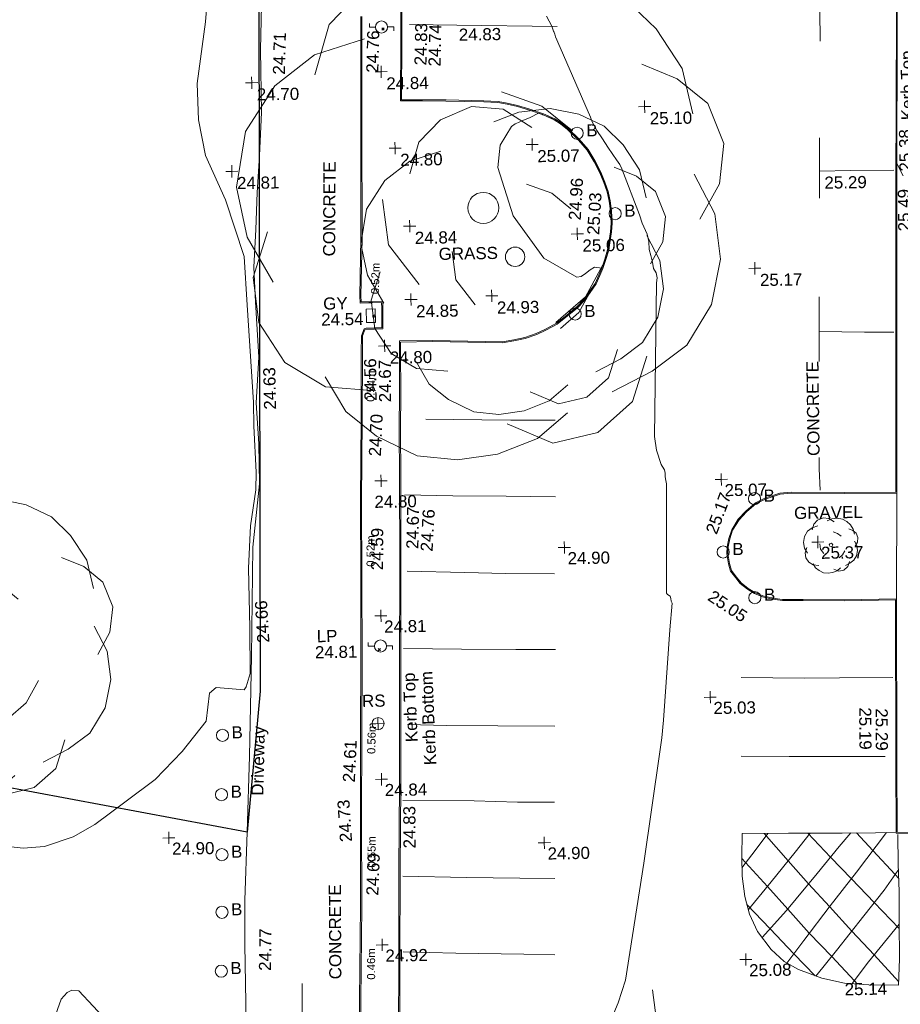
# Model space of a CAD drawing. Header units: millimetres. Extents: x -287732 to 520720, y -88450 to 287754.
# Tile 170 of 256: x -220841 to -193603, y 191141 to 221593. Entities that reach past the tile are written whole.
import ezdxf

# ---------------------------------------------------------------- set-up
doc = ezdxf.new("R2010")
doc.units = ezdxf.units.MM
doc.linetypes.add('IMPORT-UG_ELEC_QLB2 _2_', pattern=[2500, 1500, -300, 0, -50, 150, -300, 0, -200])
doc.linetypes.add('IMPORT-UG_ELEC_STREET LIGHTING_QLB2 _2_', pattern=[2700, 1500, -300, 0, -250, 150, -300, 0, -200])
for name, color, linetype, lineweight in [('00_TOPO_DRIVE_WAY', 7, 'Continuous', 9), ('00_TOPO_ROAD_EDGE', 7, 'Continuous', 9), ('00_TOPO_SURVEY_TEXT', 7, 'Continuous', 9), ('GEN-TEXT', 7, 'Continuous', 9)]:
    doc.layers.add(name, color=color, linetype=linetype, lineweight=lineweight)
for name, color, linetype, lineweight, true_color in [('00_TOPO_FOOTPATH', 7, 'Continuous', 9, 0xa50000), ('00_TOPO_FURN_BOLLARD', 7, 'Continuous', 9, 0x666666), ('00_TOPO_FURN_LAMP_POST', 7, 'Continuous', 9, 0x666666), ('00_TOPO_FURN_SIGN', 7, 'Continuous', 9, 0x666666), ('00_TOPO_KERB_BOTTOM', 1, 'Continuous', 9, 0xff0000), ('00_TOPO_KERB_TOP', 7, 'Continuous', 9, 0xa500a5), ('00_TOPO_LEVEL_SPOT', 7, 'Continuous', 9, 0x666666), ('00_TOPO_ROAD_MARKING_WHITE_CONTINUOUS', 7, 'Continuous', 9, 0x999999), ('00_TOPO_ROAD_MARKING_WHITE_DASH', 7, 'Continuous', 9, 0x999999), ('00_TOPO_ROAD_MARKING_YELLOW_CONTINUOUS', 40, 'Continuous', 9, 0xffbf00), ('00_TOPO_SERV_GULLY', 7, 'Continuous', 9, 0x5252a5), ('00_TOPO_TREE', 7, 'Continuous', 9, 0x666666), ('00_TOPO_VEGETATION', 7, 'Continuous', 9, 0x52a552), ('01_DTM_CONTOUR_MJR', 7, 'Continuous', 9, 0x7f3f00), ('01_DTM_CONTOUR_MNR', 7, 'Continuous', 9, 0xa5a552), ('12333-PUM-2D-U-0001-C01 - Rev2_REVIT IMPORT_dwg', 7, 'Continuous', 9, 0x767676), ('PUM-ELECTRIC-QLB2', 1, 'IMPORT-UG_ELEC_QLB2 _2_', 9, 0xff0000), ('PUM-SURVEY BOUNDARY_EXTENT', 190, 'Continuous', 25, 0x7f00ff)]:
    doc.layers.add(name, color=color, linetype=linetype, lineweight=lineweight, true_color=true_color)
doc.styles.add('Arial_1', font='arial.ttf', dxfattribs={"height": 250})
doc.styles.add('Swis721 Lt BT_2', font='swissl.ttf', dxfattribs={"height": 375})

# ---------------------------------------------------------------- blocks, each defined once
blk = doc.blocks.new('12333-PUM-2D-U-0001-C01 - Rev2_REVIT IMPORT_dwg_CONIFEROUS_TREE-2077068-Site Location Plan Proposed')
at = {"layer": '00_TOPO_TREE', "color": 254, "true_color": 0xcccccc, "flags": 128}
for points in [[(-1889, 1546), (-1718, 2118), (-1317, 2519), (-744, 2748), (-172, 2691), (344, 2347)], [(-344, 2462), (115, 2634), (687, 2691), (1202, 2576), (1660, 2347), (2004, 2004), (2290, 1546), (2405, 1031)], [(-2405, -802), (-2691, -286), (-2805, 286), (-2691, 916), (-2347, 1431), (-1889, 1775), (-1317, 1947)], [(229, 1317), (687, 1145), (1031, 859)], [(1832, 1603), (2233, 1431), (2576, 1145), (2748, 687), (2691, 229), (2462, -172)], [(-744, -859), (-1088, -401), (-1145, 115)], [(2405, 344), (2634, -115), (2691, -630), (2576, -1145), (2290, -1603), (1889, -1889), (1431, -2118)], [(-1260, -2061), (-1832, -2004), (-2290, -1718), (-2576, -1260), (-2634, -744), (-2462, -229)], [(1374, -630), (1145, -1031), (802, -1317)], [(916, -2347), (573, -2634), (115, -2805), (-344, -2863), (-802, -2805), (-1260, -2576), (-1603, -2290), (-1832, -1889)], [(1832, -1718), (1660, -2233), (1260, -2576), (744, -2691), (229, -2462)]]:
    blk.add_lwpolyline(points, dxfattribs=at)
at = {"layer": '00_TOPO_TREE', "color": 254, "true_color": 0xcccccc}
blk.add_circle((0, 0), 177, dxfattribs=at)
blk = doc.blocks.new('12333-PUM-2D-U-0001-C01 - Rev2_REVIT IMPORT_dwg_CONIFEROUS_TREE-2077157-Site Location Plan Proposed')
at = {"layer": '00_TOPO_TREE', "color": 254, "true_color": 0xcccccc, "flags": 128}
for points in [[(533679701, 725764082), (533679992, 725765055), (533680673, 725765736), (533681646, 725766125), (533682618, 725766028), (533683494, 725765444)], [(533682327, 725765639), (533683105, 725765930), (533684077, 725766028), (533684953, 725765833), (533685731, 725765444), (533686314, 725764861), (533686801, 725764082), (533686995, 725763207)], [(533678825, 725760095), (533678339, 725760970), (533678145, 725761943), (533678339, 725763013), (533678923, 725763888), (533679701, 725764471), (533680673, 725764763)], [(533686023, 725764180), (533686703, 725763888), (533687287, 725763402), (533687579, 725762624), (533687481, 725761845), (533687092, 725761165)], [(533683299, 725763693), (533684077, 725763402), (533684661, 725762915)], [(533686995, 725762040), (533687384, 725761262), (533687481, 725760387), (533687287, 725759511), (533686801, 725758733), (533686120, 725758247), (533685342, 725757858)], [(533681646, 725759998), (533681062, 725760776), (533680965, 725761651)], [(533680771, 725757955), (533679798, 725758052), (533679020, 725758539), (533678534, 725759317), (533678436, 725760192), (533678728, 725761067)], [(533685244, 725760387), (533684855, 725759706), (533684272, 725759220)], [(533686023, 725758539), (533685731, 725757663), (533685050, 725757080), (533684175, 725756885), (533683299, 725757274)], [(533684466, 725757469), (533683883, 725756983), (533683105, 725756691), (533682327, 725756594), (533681549, 725756691), (533680771, 725757080), (533680187, 725757566), (533679798, 725758247)]]:
    blk.add_lwpolyline(points, dxfattribs=at)
at = {"layer": '00_TOPO_TREE', "color": 254, "true_color": 0xcccccc}
blk.add_circle((533682910, 725761456), 300, dxfattribs=at)
blk = doc.blocks.new('12333-PUM-2D-U-0001-C01 - Rev2_REVIT IMPORT_dwg_MSL_Bollard_2-2077182-Site Location Plan Proposed')
at = {"layer": '00_TOPO_FURN_BOLLARD', "color": 254, "true_color": 0xcccccc}
blk.add_circle((0, 0), 62.5, dxfattribs=at)
blk = doc.blocks.new('12333-PUM-2D-U-0001-C01 - Rev2_REVIT IMPORT_dwg_MSL_RoadSign_SYM-2077193-Site Location Plan Proposed')
at = {"layer": '00_TOPO_FURN_SIGN', "color": 254, "true_color": 0xcccccc}
for p, q in [((-500, 0), (500, 0)), ((0, -500), (0, 500))]:
    blk.add_line(p, q, dxfattribs=at)
blk.add_circle((0, 0), 500, dxfattribs=at)
blk = doc.blocks.new('12333-PUM-2D-U-0001-C01 - Rev2_REVIT IMPORT_dwg_MSL_Lamp_Post_SYM-2077199-Site Location Plan Proposed')
at = {"layer": '00_TOPO_FURN_LAMP_POST', "color": 254, "true_color": 0xcccccc, "flags": 128}
for points in [[(-500, 0), (-1000, 0), (-1000, 317)], [(500, 0), (1000, 0), (1000, -317)]]:
    blk.add_lwpolyline(points, dxfattribs=at)
at = {"layer": '00_TOPO_FURN_LAMP_POST', "color": 254, "true_color": 0xcccccc}
blk.add_circle((0, 0), 500, dxfattribs=at)
blk = doc.blocks.new('12333-PUM-2D-U-0001-C01 - Rev2_REVIT IMPORT_dwg_MM-2077200-Site Location Plan Proposed')
at = {"layer": '00_TOPO_LEVEL_SPOT', "color": 254, "true_color": 0xcccccc, "flags": 128}
for points in [[(0, -500), (0, 0), (-500, 0)], [(500, 0), (0, 0), (0, 500)]]:
    blk.add_lwpolyline(points, dxfattribs=at)
blk = doc.blocks.new('12333-PUM-2D-U-0001-C01 - Rev2_REVIT IMPORT_dwg_CONIFEROUS_TREE_3-2077267-Site Location Plan Proposed')
at = {"layer": '00_TOPO_TREE', "color": 254, "true_color": 0xcccccc, "flags": 128}
for points in [[(533694121, 725778966), (533694588, 725780522), (533695677, 725781611), (533697233, 725782233), (533698789, 725782078), (533700189, 725781144)], [(533698322, 725781455), (533699567, 725781922), (533701123, 725782078), (533702524, 725781767), (533703768, 725781144), (533704702, 725780210), (533705480, 725778966), (533705791, 725777565)], [(533692720, 725772586), (533691942, 725773986), (533691631, 725775542), (533691942, 725777254), (533692876, 725778654), (533694121, 725779588), (533695677, 725780055)], [(533704235, 725779121), (533705325, 725778654), (533706258, 725777876), (533706725, 725776631), (533706569, 725775387), (533705947, 725774297)], [(533699878, 725778343), (533701123, 725777876), (533702057, 725777098)], [(533705791, 725775698), (533706414, 725774453), (533706569, 725773053), (533706258, 725771652), (533705480, 725770407), (533704391, 725769629), (533703146, 725769007)], [(533697233, 725772430), (533696299, 725773675), (533696144, 725775075)], [(533695832, 725769162), (533694276, 725769318), (533693031, 725770096), (533692253, 725771341), (533692098, 725772741), (533692565, 725774142)], [(533702990, 725773053), (533702368, 725771963), (533701434, 725771185)], [(533704235, 725770096), (533703768, 725768695), (533702679, 725767762), (533701279, 725767451), (533699878, 725768073)], [(533701746, 725768384), (533700812, 725767606), (533699567, 725767139), (533698322, 725766984), (533697077, 725767139), (533695832, 725767762), (533694899, 725768540), (533694276, 725769629)]]:
    blk.add_lwpolyline(points, dxfattribs=at)
at = {"layer": '00_TOPO_TREE', "color": 254, "true_color": 0xcccccc}
blk.add_circle((533699256, 725774764), 480, dxfattribs=at)
blk = doc.blocks.new('12333-PUM-2D-U-0001-C01 - Rev2_REVIT IMPORT_dwg_CONIFEROUS_TREE_3-2077268-Site Location Plan Proposed')
at = {"layer": '00_TOPO_TREE', "color": 254, "true_color": 0xcccccc, "flags": 128}
for points in [[(533697004, 725775861), (533697296, 725776834), (533697977, 725777515), (533698950, 725777904), (533699922, 725777806), (533700797, 725777223)], [(533699630, 725777417), (533700408, 725777709), (533701381, 725777806), (533702256, 725777612), (533703034, 725777223), (533703618, 725776639), (533704104, 725775861), (533704299, 725774986)], [(533696129, 725771873), (533695643, 725772749), (533695448, 725773721), (533695643, 725774791), (533696226, 725775667), (533697004, 725776250), (533697977, 725776542)], [(533703326, 725775958), (533704007, 725775667), (533704591, 725775180), (533704882, 725774402), (533704785, 725773624), (533704396, 725772943)], [(533700603, 725775472), (533701381, 725775180), (533701965, 725774694)], [(533704299, 725773819), (533704688, 725773041), (533704785, 725772165), (533704591, 725771290), (533704104, 725770512), (533703423, 725770026), (533702645, 725769637)], [(533698950, 725771776), (533698366, 725772554), (533698269, 725773430)], [(533698074, 725769734), (533697102, 725769831), (533696324, 725770317), (533695837, 725771095), (533695740, 725771971), (533696032, 725772846)], [(533702548, 725772165), (533702159, 725771484), (533701576, 725770998)], [(533703326, 725770317), (533703034, 725769442), (533702354, 725768858), (533701478, 725768664), (533700603, 725769053)], [(533701770, 725769248), (533701187, 725768761), (533700408, 725768469), (533699630, 725768372), (533698852, 725768469), (533698074, 725768858), (533697491, 725769345), (533697102, 725770026)]]:
    blk.add_lwpolyline(points, dxfattribs=at)
at = {"layer": '00_TOPO_TREE', "color": 254, "true_color": 0xcccccc}
blk.add_circle((533700214, 725773235), 300, dxfattribs=at)
blk = doc.blocks.new('12333-PUM-2D-U-0001-C01 - Rev2_REVIT IMPORT_dwg_MGS62954_T2_Galway_ITM_3d_Rev1-2077680-Site Location Plan Proposed')
at = {"layer": '00_TOPO_DRIVE_WAY', "color": 254, "true_color": 0xcccccc, "flags": 128}
blk.add_lwpolyline([(533689877, 725740468), (533689999, 725740617), (533690141, 725740765), (533690265, 725740904), (533690478, 725741193), (533690721, 725741652), (533690875, 725742178), (533691057, 725742866), (533691183, 725743731), (533691247, 725744590), (533691369, 725745805), (533691440, 725747768), (533691485, 725749727), (533691487, 725752103), (533691507, 725753488), (533691618, 725755589), (533691732, 725757942), (533691850, 725761016), (533691945, 725764402), (533692186, 725766350), (533692189, 725767592), (533692131, 725768858)], dxfattribs=at)
at = {"layer": '00_TOPO_FOOTPATH', "color": 254, "true_color": 0xcccccc}
blk.add_line((533711827, 725762455), (533711890, 725765716), dxfattribs=at)
at = {"layer": '00_TOPO_KERB_BOTTOM', "color": 254, "true_color": 0xcccccc, "flags": 128}
for points in [[(533711869, 725766112), (533711929, 725769552), (533712029, 725775266), (533712134, 725780408), (533712223, 725785463), (533712275, 725788678), (533712338, 725792209), (533712446, 725797051), (533712525, 725801390), (533712650, 725807618), (533712705, 725807859)], [(533696576, 725768258), (533696596, 725768807), (533696627, 725770661), (533697626, 725770661), (533699245, 725770600), (533699774, 725770584), (533700130, 725770636), (533700479, 725770700), (533700839, 725770822), (533701127, 725770947), (533701479, 725771130), (533701737, 725771327), (533702116, 725771628), (533702323, 725771840), (533702515, 725772090), (533702701, 725772352), (533702825, 725772613), (533702919, 725772827), (533703020, 725773107), (533703111, 725773392), (533703152, 725773617), (533703209, 725773953), (533703236, 725774228), (533703224, 725774609), (533703181, 725774915), (533703125, 725775203), (533703031, 725775496), (533702905, 725775805), (533702741, 725776150), (533702526, 725776510), (533702262, 725776835), (533701928, 725777170), (533701706, 725777351), (533701515, 725777479), (533701167, 725777637), (533700751, 725777798), (533700374, 725777913), (533700054, 725777995), (533699769, 725778046), (533699328, 725778075), (533698161, 725778124), (533697434, 725778140), (533696789, 725778155), (533696830, 725780025), (533696883, 725782900)], [(533695570, 725780746), (533695509, 725777366), (533695456, 725773887), (533695392, 725772109), (533695394, 725771889), (533695666, 725771889), (533695780, 725771889), (533696061, 725771890), (533696062, 725771715), (533696050, 725771112), (533695812, 725771111), (533695568, 725771110), (533695505, 725771088), (533695420, 725770878), (533695404, 725770363), (533695360, 725768289)], [(533695360, 725768289), (533695297, 725765781), (533695267, 725763326), (533695229, 725760963), (533695177, 725758520), (533695142, 725756805), (533695125, 725756005), (533695082, 725753236), (533694999, 725750328), (533694957, 725747021)], [(533696231, 725749424), (533696271, 725751471), (533696324, 725754377), (533696390, 725756931), (533696447, 725760230), (533696520, 725764181), (533696553, 725766173), (533696576, 725768258)], [(533712932, 725755164), (533711687, 725755206), (533711719, 725757387), (533711796, 725762424), (533710209, 725762423), (533708941, 725762451), (533708542, 725762459), (533708298, 725762459), (533708139, 725762487), (533707896, 725762528), (533707682, 725762591), (533707430, 725762694), (533707225, 725762830), (533707002, 725763012), (533706863, 725763194), (533706709, 725763403), (533706646, 725763630), (533706602, 725763940), (533706615, 725764155), (533706670, 725764408), (533706765, 725764676), (533706973, 725765004), (533707213, 725765250), (533707515, 725765501), (533707831, 725765647), (533708277, 725765784), (533708628, 725765809), (533710281, 725765772), (533711860, 725765747), (533711869, 725766112)]]:
    blk.add_lwpolyline(points, dxfattribs=at)
at = {"layer": '00_TOPO_KERB_TOP', "color": 254, "true_color": 0xcccccc, "flags": 128}
for points in [[(533711900, 725766111), (533711956, 725769551), (533712055, 725775266), (533712161, 725780407), (533712249, 725785463), (533712302, 725788678), (533712365, 725792208), (533712472, 725797051), (533712551, 725801390), (533712651, 725806358), (533712676, 725807615), (533712731, 725807851)], [(533696540, 725768258), (533696563, 725768807), (533696594, 725770695), (533697626, 725770695), (533699246, 725770633), (533699772, 725770617), (533700125, 725770669), (533700470, 725770733), (533700827, 725770854), (533701112, 725770977), (533701461, 725771158), (533701716, 725771354), (533702094, 725771653), (533702297, 725771862), (533702488, 725772110), (533702672, 725772369), (533702795, 725772626), (533702888, 725772840), (533702989, 725773118), (533703079, 725773400), (533703119, 725773623), (533703176, 725773958), (533703202, 725774229), (533703191, 725774606), (533703148, 725774909), (533703092, 725775194), (533703000, 725775484), (533702874, 725775791), (533702712, 725776134), (533702499, 725776491), (533702237, 725776813), (533701905, 725777145), (533701686, 725777324), (533701498, 725777449), (533701153, 725777606), (533700740, 725777766), (533700365, 725777881), (533700047, 725777963), (533699765, 725778012), (533699326, 725778042), (533698159, 725778090), (533697434, 725778107), (533696754, 725778122), (533696796, 725780025), (533696850, 725782901)], [(533695604, 725780745), (533695542, 725777365), (533695490, 725773886), (533695426, 725772109), (533695427, 725771922), (533695666, 725771923), (533695780, 725771923), (533696094, 725771923), (533696096, 725771715), (533696083, 725771079), (533695812, 725771078), (533695574, 725771077), (533695531, 725771061), (533695453, 725770871), (533695438, 725770362), (533695396, 725768289)], [(533695396, 725768289), (533695333, 725765780), (533695303, 725763325), (533695265, 725760962), (533695214, 725758519), (533695162, 725756004), (533695118, 725753235), (533695036, 725750327), (533694994, 725747021)], [(533696193, 725749390), (533696234, 725751471), (533696288, 725754378), (533696353, 725756932), (533696410, 725760227), (533696484, 725764182), (533696516, 725766174), (533696540, 725768258)], [(533712933, 725755195), (533711718, 725755236), (533711750, 725757386), (533711827, 725762455), (533710209, 725762454), (533708942, 725762482), (533708542, 725762490), (533708301, 725762490), (533708144, 725762517), (533707903, 725762558), (533707692, 725762620), (533707444, 725762721), (533707243, 725762854), (533707024, 725763034), (533706888, 725763213), (533706737, 725763417), (533706677, 725763636), (533706633, 725763941), (533706646, 725764151), (533706700, 725764400), (533706793, 725764662), (533706998, 725764984), (533707234, 725765228), (533707532, 725765475), (533707842, 725765618), (533708282, 725765754), (533708629, 725765778), (533710281, 725765741), (533711890, 725765716), (533711900, 725766111)]]:
    blk.add_lwpolyline(points, dxfattribs=at)
at = {"layer": '00_TOPO_ROAD_EDGE', "color": 254, "true_color": 0xcccccc, "flags": 128}
blk.add_lwpolyline([(533692131, 725768858), (533692230, 725770270), (533692160, 725771980), (533692130, 725773060), (533692210, 725774220), (533692270, 725775360), (533692360, 725776510), (533692450, 725777830), (533692450, 725779770), (533692520, 725781620)], dxfattribs=at)
at = {"layer": '00_TOPO_ROAD_MARKING_WHITE_CONTINUOUS', "color": 254, "true_color": 0xcccccc}
for p, q in [((533709500, 725766510), (533709510, 725766870)), ((533709520, 725765850), (533709500, 725766510))]:
    blk.add_line(p, q, dxfattribs=at)
at = {"layer": '00_TOPO_ROAD_MARKING_WHITE_CONTINUOUS', "color": 254, "true_color": 0xcccccc, "flags": 128}
for points in [[(533709760, 725779740), (533709770, 725780700), (533709780, 725781640)], [(533697070, 725780480), (533698540, 725780430), (533701640, 725780340)], [(533709660, 725774880), (533709670, 725775720), (533709690, 725776750)], [(533709670, 725775720), (533710630, 725775720), (533711970, 725775710)], [(533709560, 725769830), (533709580, 725770760), (533709590, 725771830)], [(533709580, 725770760), (533710980, 725770720), (533711890, 725770700)], [(533697360, 725768260), (533699100, 725768210), (533699990, 725768190), (533701360, 725768160)], [(533696670, 725765930), (533698160, 725765880), (533699810, 725765840), (533701330, 725765790)], [(533696710, 725763570), (533698490, 725763500), (533699750, 725763450), (533701260, 725763410)], [(533696550, 725761180), (533698340, 725761130), (533700020, 725761090), (533701250, 725761070)], [(533706980, 725760100), (533708940, 725760050), (533710020, 725760040), (533711666, 725760026)], [(533696630, 725758830), (533697840, 725758780), (533699430, 725758740), (533701190, 725758700)], [(533706930, 725757670), (533708420, 725757640), (533709950, 725757610), (533711390, 725757580)], [(533696450, 725756480), (533698650, 725756430), (533699990, 725756370), (533701140, 725756350)], [(533696410, 725754140), (533698380, 725754070), (533700020, 725754020), (533701110, 725753990)], [(533696380, 725751800), (533698000, 725751730), (533700110, 725751670), (533701070, 725751630)], [(533693240, 725750880), (533693220, 725750050), (533693190, 725748470), (533693180, 725746830), (533693180, 725745200), (533693140, 725743250), (533693130, 725741400), (533693150, 725740170), (533693140, 725739631), (533693122, 725737712), (533693140, 725736750), (533694700, 725736750), (533697170, 725736690), (533699170, 725736679)]]:
    blk.add_lwpolyline(points, dxfattribs=at)
at = {"layer": '00_TOPO_ROAD_MARKING_WHITE_DASH', "color": 254, "true_color": 0xcccccc, "flags": 128}
blk.add_lwpolyline([(533703410, 725745330), (533703600, 725745640), (533703800, 725746040), (533704030, 725746590), (533704160, 725747250), (533704220, 725748840), (533704180, 725749470), (533704070, 725750490)], dxfattribs=at)
at = {"layer": '00_TOPO_ROAD_MARKING_YELLOW_CONTINUOUS', "color": 254, "true_color": 0xcccccc, "flags": 128}
for points in [[(533711740, 725755160), (533711730, 725754250), (533711750, 725753400), (533711730, 725752450), (533711720, 725751320), (533711680, 725750510), (533710760, 725750530), (533710010, 725750600), (533709310, 725750760), (533708590, 725751040), (533708150, 725751300), (533707760, 725751680), (533707350, 725752240), (533707110, 725752780), (533706970, 725753330), (533706900, 725753960), (533706900, 725754560), (533706920, 725755280), (533708360, 725755260), (533710020, 725755240), (533711050, 725755230), (533711660, 725755230)], [(533706900, 725754220), (533707320, 725754750), (533707720, 725755269)], [(533707074, 725752921), (533707800, 725753770), (533708550, 725754670), (533709030, 725755252)], [(533707489, 725752050), (533708250, 725752870), (533709220, 725754000), (533709920, 725754820), (533710280, 725755237)], [(533707600, 725755271), (533708336, 725754413), (533708952, 725753688), (533709588, 725752972), (533710259, 725752201), (533710939, 725751452), (533711685, 725750610)], [(533708237, 725751248), (533708770, 725751940), (533709610, 725753000), (533710440, 725754020), (533711390, 725755230)], [(533711728, 725752260), (533710969, 725753071), (533710278, 725753821), (533709647, 725754501), (533708950, 725755253)], [(533710460, 725755236), (533710958, 725754680), (533711635, 725753926), (533711741, 725753800)], [(533706900, 725754510), (533707676, 725753625), (533708292, 725752919), (533708946, 725752161), (533709630, 725751430), (533710315, 725750662), (533710399, 725750564)], [(533709130, 725750830), (533709780, 725751610), (533710640, 725752670), (533711280, 725753450), (533711734, 725754060)], [(533707033, 725753081), (533707740, 725752320), (533708457, 725751534), (533709101, 725750841)], [(533710250, 725750578), (533710760, 725751240), (533711729, 725752390)]]:
    blk.add_lwpolyline(points, dxfattribs=at)
at = {"layer": '00_TOPO_SERV_GULLY', "color": 254, "true_color": 0xcccccc, "flags": 128}
blk.add_lwpolyline([(533695580, 725771280), (533695580, 725771700), (533695860, 725771700), (533695860, 725771280)], close=True, dxfattribs=at)
at = {"layer": '00_TOPO_VEGETATION', "color": 254, "true_color": 0xcccccc, "flags": 128}
for points in [[(533692043, 725768879), (533691904, 725771881), (533691831, 725773391), (533691290, 725775150), (533690690, 725776540), (533690500, 725777640), (533690470, 725778770), (533690770, 725780670), (533691030, 725783370), (533691220, 725786560), (533691250, 725789560), (533691250, 725792740), (533691790, 725795800), (533691850, 725796660), (533691850, 725797810)], [(533683349, 725755386), (533684685, 725755218), (533685340, 725755256), (533686231, 725755533), (533686906, 725755908), (533687893, 725756614), (533688800, 725757264), (533689654, 725758120), (533690407, 725759045), (533690529, 725759911), (533690734, 725760075), (533691598, 725759989), (533691665, 725760087), (533691790, 725760489), (533691806, 725761902), (533691802, 725763749), (533691885, 725765064), (533692068, 725766173), (533692087, 725766711), (533692043, 725768141), (533692043, 725768879)]]:
    blk.add_lwpolyline(points, dxfattribs=at)
at = {"layer": '01_DTM_CONTOUR_MJR', "color": 254, "true_color": 0xcccccc, "flags": 128}
for points in [[(533702666, 725749351), (533702999, 725750110), (533703233, 725750808), (533703870, 725754420), (533704418, 725757847), (533704487, 725758285), (533704554, 725758829), (533704798, 725761617), (533704879, 725762445), (533704858, 725762507), (533704850, 725762588), (533704829, 725762662), (533704741, 725762715), (533704715, 725762757), (533704771, 725766137), (533704757, 725766236), (533704738, 725766348), (533704739, 725766467), (533704718, 725766570), (533704653, 725766680), (533704623, 725766736), (533704479, 725767179), (533704432, 725767605), (533704570, 725772356), (533704596, 725772504), (533704563, 725772661), (533704488, 725772803), (533704459, 725772997), (533704412, 725773205), (533704359, 725773385), (533704357, 725773638), (533704310, 725773868), (533704166, 725774210), (533704083, 725774471), (533703562, 725775899), (533703497, 725776035), (533703406, 725776183), (533703287, 725776345), (533703140, 725776575), (533702976, 725776837), (533702804, 725777099), (533702671, 725777370), (533702617, 725777511), (533701652, 725779846), (533701621, 725779920), (533701584, 725780017), (533701557, 725780102), (533701542, 725780153), (533701532, 725780180), (533701523, 725780197), (533701470, 725780350), (533701311, 725780661)], [(533685468, 725749716), (533685773, 725750520), (533685962, 725750722), (533686104, 725750795), (533686323, 725750771), (533687190, 725749808)]]:
    blk.add_lwpolyline(points, dxfattribs=at)
blk.add_lwpolyline([(533700753, 725777540), (533701010, 725777660), (533701132, 725777619), (533701152, 725777613), (533701429, 725777491), (533701502, 725777455), (533701559, 725777422), (533701696, 725777330), (533701834, 725777227), (533701918, 725777158), (533702085, 725776995), (533702249, 725776824), (533702406, 725776638), (533702510, 725776496), (533702643, 725776287), (533702727, 725776141), (533702792, 725776006), (533702889, 725775795), (533702960, 725775626), (533703011, 725775487), (533703057, 725775348), (533703100, 725775193), (533703139, 725775020), (533703162, 725774910), (533703185, 725774752), (533703201, 725774610), (533703209, 725774406), (533703209, 725774230), (533703195, 725774028), (533703187, 725773958), (533703171, 725773861), (533703128, 725773620), (533703118, 725773567), (533703082, 725773399), (533702998, 725773137), (533702994, 725773119), (533702890, 725772840), (533702668, 725772874), (533702526, 725772796), (533702383, 725772678), (533702247, 725772586), (533702114, 725772573), (533701101, 725773178), (533700173, 725774502), (533699726, 725776010), (533699812, 725776691), (533700176, 725777269), (533700291, 725777348), (533700391, 725777387), (533700529, 725777444)], close=True, dxfattribs=at)
at = {"layer": '01_DTM_CONTOUR_MNR', "color": 254, "true_color": 0xcccccc, "flags": 128}
blk.add_lwpolyline([(533712261, 725775528), (533712070, 725775910), (533712140, 725780410)], dxfattribs=at)
for name in ['12333-PUM-2D-U-0001-C01 - Rev2_REVIT IMPORT_dwg_CONIFEROUS_TREE_3-2077267-Site Location Plan Proposed', '12333-PUM-2D-U-0001-C01 - Rev2_REVIT IMPORT_dwg_CONIFEROUS_TREE_3-2077268-Site Location Plan Proposed', '12333-PUM-2D-U-0001-C01 - Rev2_REVIT IMPORT_dwg_CONIFEROUS_TREE-2077157-Site Location Plan Proposed']:
    blk.add_blockref(name, (0, 0))
for name, p, xscale, yscale, zscale in [('12333-PUM-2D-U-0001-C01 - Rev2_REVIT IMPORT_dwg_MSL_Lamp_Post_SYM-2077199-Site Location Plan Proposed', (533696207, 725780413), 0.375, 0.375, 0.375), ('12333-PUM-2D-U-0001-C01 - Rev2_REVIT IMPORT_dwg_MM-2077200-Site Location Plan Proposed', (533696170, 725779030), 0.375, 0.375, 0.375), ('12333-PUM-2D-U-0001-C01 - Rev2_REVIT IMPORT_dwg_MM-2077200-Site Location Plan Proposed', (533692160, 725778760), 0.375, 0.375, 0.375), ('12333-PUM-2D-U-0001-C01 - Rev2_REVIT IMPORT_dwg_MM-2077200-Site Location Plan Proposed', (533704300, 725777810), 0.375, 0.375, 0.375), ('12333-PUM-2D-U-0001-C01 - Rev2_REVIT IMPORT_dwg_MSL_Bollard_2-2077182-Site Location Plan Proposed', (533702199, 725777022), 3, 3, 3), ('12333-PUM-2D-U-0001-C01 - Rev2_REVIT IMPORT_dwg_MM-2077200-Site Location Plan Proposed', (533696560, 725776660), 0.375, 0.375, 0.375), ('12333-PUM-2D-U-0001-C01 - Rev2_REVIT IMPORT_dwg_MM-2077200-Site Location Plan Proposed', (533700800, 725776700), 0.375, 0.375, 0.375), ('12333-PUM-2D-U-0001-C01 - Rev2_REVIT IMPORT_dwg_MM-2077200-Site Location Plan Proposed', (533691500, 725776030), 0.375, 0.375, 0.375), ('12333-PUM-2D-U-0001-C01 - Rev2_REVIT IMPORT_dwg_MSL_Bollard_2-2077182-Site Location Plan Proposed', (533703329, 725774516), 3, 3, 3), ('12333-PUM-2D-U-0001-C01 - Rev2_REVIT IMPORT_dwg_MM-2077200-Site Location Plan Proposed', (533696970, 725774240), 0.375, 0.375, 0.375), ('12333-PUM-2D-U-0001-C01 - Rev2_REVIT IMPORT_dwg_MM-2077200-Site Location Plan Proposed', (533702150, 725773910), 0.375, 0.375, 0.375), ('12333-PUM-2D-U-0001-C01 - Rev2_REVIT IMPORT_dwg_MM-2077200-Site Location Plan Proposed', (533707620, 725772750), 0.375, 0.375, 0.375), ('12333-PUM-2D-U-0001-C01 - Rev2_REVIT IMPORT_dwg_MM-2077200-Site Location Plan Proposed', (533696970, 725771970), 0.375, 0.375, 0.375), ('12333-PUM-2D-U-0001-C01 - Rev2_REVIT IMPORT_dwg_MM-2077200-Site Location Plan Proposed', (533699470, 725772040), 0.375, 0.375, 0.375), ('12333-PUM-2D-U-0001-C01 - Rev2_REVIT IMPORT_dwg_MSL_Bollard_2-2077182-Site Location Plan Proposed', (533702039, 725771435), 3, 3, 3), ('12333-PUM-2D-U-0001-C01 - Rev2_REVIT IMPORT_dwg_MM-2077200-Site Location Plan Proposed', (533696130, 725770550), 0.375, 0.375, 0.375), ('12333-PUM-2D-U-0001-C01 - Rev2_REVIT IMPORT_dwg_MM-2077200-Site Location Plan Proposed', (533695946, 725766380), 0.375, 0.375, 0.375), ('12333-PUM-2D-U-0001-C01 - Rev2_REVIT IMPORT_dwg_MM-2077200-Site Location Plan Proposed', (533706470, 725766240), 0.375, 0.375, 0.375), ('12333-PUM-2D-U-0001-C01 - Rev2_REVIT IMPORT_dwg_MSL_Bollard_2-2077182-Site Location Plan Proposed', (533707486, 725765628), 3, 3, 3), ('12333-PUM-2D-U-0001-C01 - Rev2_REVIT IMPORT_dwg_CONIFEROUS_TREE-2077068-Site Location Plan Proposed', (533709828, 725764156), 0.3048, 0.3048, 0.3048), ('12333-PUM-2D-U-0001-C01 - Rev2_REVIT IMPORT_dwg_MM-2077200-Site Location Plan Proposed', (533701580, 725764220), 0.375, 0.375, 0.375), ('12333-PUM-2D-U-0001-C01 - Rev2_REVIT IMPORT_dwg_MM-2077200-Site Location Plan Proposed', (533709421, 725764252), 0.375, 0.375, 0.375), ('12333-PUM-2D-U-0001-C01 - Rev2_REVIT IMPORT_dwg_MSL_Bollard_2-2077182-Site Location Plan Proposed', (533706491, 725763994), 3, 3, 3), ('12333-PUM-2D-U-0001-C01 - Rev2_REVIT IMPORT_dwg_MSL_Bollard_2-2077182-Site Location Plan Proposed', (533707445, 725762565), 3, 3, 3), ('12333-PUM-2D-U-0001-C01 - Rev2_REVIT IMPORT_dwg_MM-2077200-Site Location Plan Proposed', (533695869, 725762205), 0.375, 0.375, 0.375), ('12333-PUM-2D-U-0001-C01 - Rev2_REVIT IMPORT_dwg_MSL_Lamp_Post_SYM-2077199-Site Location Plan Proposed', (533695838, 725761272), 0.375, 0.375, 0.375), ('12333-PUM-2D-U-0001-C01 - Rev2_REVIT IMPORT_dwg_MM-2077200-Site Location Plan Proposed', (533706010, 725759510), 0.375, 0.375, 0.375), ('12333-PUM-2D-U-0001-C01 - Rev2_REVIT IMPORT_dwg_MSL_RoadSign_SYM-2077193-Site Location Plan Proposed', (533695723, 725758874), 0.375, 0.375, 0.375), ('12333-PUM-2D-U-0001-C01 - Rev2_REVIT IMPORT_dwg_MSL_Bollard_2-2077182-Site Location Plan Proposed', (533690904, 725758596), 3, 3, 3), ('12333-PUM-2D-U-0001-C01 - Rev2_REVIT IMPORT_dwg_MM-2077200-Site Location Plan Proposed', (533695800, 725757150), 0.375, 0.375, 0.375), ('12333-PUM-2D-U-0001-C01 - Rev2_REVIT IMPORT_dwg_MSL_Bollard_2-2077182-Site Location Plan Proposed', (533690843, 725756762), 3, 3, 3), ('12333-PUM-2D-U-0001-C01 - Rev2_REVIT IMPORT_dwg_MM-2077200-Site Location Plan Proposed', (533689189, 725755452), 0.375, 0.375, 0.375), ('12333-PUM-2D-U-0001-C01 - Rev2_REVIT IMPORT_dwg_MM-2077200-Site Location Plan Proposed', (533700800, 725755100), 0.375, 0.375, 0.375), ('12333-PUM-2D-U-0001-C01 - Rev2_REVIT IMPORT_dwg_MSL_Bollard_2-2077182-Site Location Plan Proposed', (533690824, 725754905), 3, 3, 3), ('12333-PUM-2D-U-0001-C01 - Rev2_REVIT IMPORT_dwg_MSL_Bollard_2-2077182-Site Location Plan Proposed', (533690794, 725753124), 3, 3, 3), ('12333-PUM-2D-U-0001-C01 - Rev2_REVIT IMPORT_dwg_MM-2077200-Site Location Plan Proposed', (533695731, 725752028), 0.375, 0.375, 0.375), ('12333-PUM-2D-U-0001-C01 - Rev2_REVIT IMPORT_dwg_MM-2077200-Site Location Plan Proposed', (533706970, 725751380), 0.375, 0.375, 0.375), ('12333-PUM-2D-U-0001-C01 - Rev2_REVIT IMPORT_dwg_MSL_Bollard_2-2077182-Site Location Plan Proposed', (533690741, 725751306), 3, 3, 3)]:
    blk.add_blockref(name, p, dxfattribs=dict(xscale=xscale, yscale=yscale, zscale=zscale))
at = {"layer": '00_TOPO_DRIVE_WAY', "color": 251, "true_color": 0x666666, "char_height": 375, "attachment_point": 1, "line_spacing_factor": 1.005062, "style": 'Swis721 Lt BT_2'}
for s, insert, width, rotation in [('24.66', (533692033, 725761426), 1495.9, 92.4716), ('Driveway', (533691762, 725756718), 2436.18, 87.7163), ('24.77', (533691904, 725751294), 1495.9, 88.284)]:
    blk.add_mtext(s, dxfattribs=dict(at, insert=insert, width=width, rotation=rotation))
at = {"layer": '00_TOPO_FURN_BOLLARD', "char_height": 375, "width": 398.91, "attachment_point": 1, "line_spacing_factor": 1.005062, "style": 'Swis721 Lt BT_2'}
for insert in [(533702482, 725777296), (533703612, 725774790), (533702321, 725771709), (533707769, 725765903), (533706774, 725764268), (533707727, 725762839), (533691186, 725758870), (533691126, 725757036), (533691107, 725755179), (533691077, 725753398), (533691024, 725751580)]:
    blk.add_mtext('B', dxfattribs=dict(at, insert=insert))
at = {"layer": '00_TOPO_FURN_LAMP_POST', "char_height": 375, "attachment_point": 1, "line_spacing_factor": 1.005062, "style": 'Swis721 Lt BT_2'}
for s, insert, width in [('LP', (533693873, 725761798), 707.59), ('24.81', (533693810, 725761301), 1495.9)]:
    blk.add_mtext(s, dxfattribs=dict(at, insert=insert, width=width))
at = {"layer": '00_TOPO_FURN_SIGN', "insert": (533695239, 725759771), "char_height": 375, "width": 783.57, "attachment_point": 1, "line_spacing_factor": 1.005062, "style": 'Swis721 Lt BT_2'}
blk.add_mtext('RS', dxfattribs=at)
at = {"layer": '00_TOPO_KERB_BOTTOM', "color": 251, "true_color": 0x666666, "char_height": 375, "attachment_point": 1, "line_spacing_factor": 1.005062, "style": 'Swis721 Lt BT_2'}
for s, insert, width, rotation in [('24.74', (533697633, 725779173), 1495.9, 87.6664), ('25.38', (533712145, 725775662), 1495.9, 89.7252), ('24.96', (533701887, 725774351), 1495.9, 85.5987), ('24.56', (533695476, 725768864), 1495.9, 89.524), ('24.67', (533696689, 725764264), 1495.9, 87.975), ('24.59', (533695587, 725763621), 1495.9, 88.7995), ('25.05', (533706166, 725762843), 1495.9, 325.5716), ('Kerb Bottom', (533697129, 725757555), 3414.46, 91.4655), ('25.19', (533710986, 725759113), 1495.9, 269.3461), ('24.61', (533694598, 725757088), 1495.9, 86.2663), ('24.69', (533695263, 725753571), 1495.9, 86.8846)]:
    blk.add_mtext(s, dxfattribs=dict(at, insert=insert, width=width, rotation=rotation))
at = {"layer": '00_TOPO_KERB_TOP', "color": 251, "true_color": 0x666666, "char_height": 375, "attachment_point": 1, "line_spacing_factor": 1.005062, "style": 'Swis721 Lt BT_2'}
for s, insert, width, rotation in [('24.76', (533695708, 725779012), 1495.9, 87.6664), ('24.83', (533697199, 725779214), 1495.9, 87.6664), ('Kerb Top', (533712234, 725777249), 2493.17, 89.7252), ('25.03', (533702449, 725773888), 1495.9, 85.5987), ('25.49', (533712076, 725773814), 1495.9, 89.7252), ('24.67', (533695927, 725768809), 1495.9, 89.524), ('24.70', (533695579, 725767154), 1495.9, 86.3533), ('25.17', (533705947, 725764657), 1495.9, 68.3767), ('24.76', (533697127, 725764186), 1495.9, 85.7968), ('Kerb Top', (533696565, 725758276), 2493.17, 91.4655), ('25.29', (533711493, 725759073), 1495.9, 269.3461), ('24.73', (533694482, 725755222), 1495.9, 92.7498), ('24.83', (533696441, 725755001), 1495.9, 89.3229)]:
    blk.add_mtext(s, dxfattribs=dict(at, insert=insert, width=width, rotation=rotation))
at = {"layer": '00_TOPO_LEVEL_SPOT', "char_height": 375, "width": 1495.9, "attachment_point": 1, "line_spacing_factor": 1.005062, "style": 'Swis721 Lt BT_2'}
for s, insert in [('24.84', (533696323, 725778853)), ('24.70', (533692313, 725778583)), ('25.10', (533704453, 725777633)), ('25.07', (533700953, 725776523)), ('24.80', (533696713, 725776483)), ('24.81', (533691653, 725775853)), ('24.84', (533697123, 725774063)), ('25.06', (533702303, 725773733)), ('25.17', (533707773, 725772573)), ('24.85', (533697123, 725771793)), ('24.93', (533699623, 725771863)), ('24.80', (533696283, 725770373)), ('24.80', (533695730, 725765922)), ('25.07', (533706565, 725766093)), ('24.90', (533701675, 725764073)), ('25.37', (533709516, 725764104)), ('24.81', (533695964, 725762058)), ('25.03', (533706105, 725759363)), ('24.84', (533695895, 725757003)), ('24.90', (533689284, 725755304)), ('24.90', (533700895, 725754953)), ('24.92', (533695826, 725751881)), ('25.08', (533707065, 725751233))]:
    blk.add_mtext(s, dxfattribs=dict(at, insert=insert))
at = {"layer": '00_TOPO_ROAD_EDGE', "color": 251, "true_color": 0x666666, "char_height": 375, "width": 1495.9, "attachment_point": 1, "line_spacing_factor": 1.005062, "style": 'Swis721 Lt BT_2'}
for s, insert, rotation in [('24.71', (533692819, 725779005), 87.6664), ('24.63', (533692367, 725768641), 90.3034)]:
    blk.add_mtext(s, dxfattribs=dict(at, insert=insert, rotation=rotation))
at = {"layer": '00_TOPO_ROAD_MARKING_WHITE_CONTINUOUS', "color": 251, "true_color": 0x666666, "char_height": 375, "width": 1495.9, "attachment_point": 1, "line_spacing_factor": 1.005062, "style": 'Swis721 Lt BT_2'}
for s, insert in [('24.83', (533698592, 725780322)), ('25.29', (533709819, 725775548))]:
    blk.add_mtext(s, dxfattribs=dict(at, insert=insert))
at = {"layer": '00_TOPO_ROAD_MARKING_YELLOW_CONTINUOUS', "color": 251, "true_color": 0x666666, "insert": (533710010, 725750595), "char_height": 375, "width": 1495.9, "attachment_point": 1, "line_spacing_factor": 1.005062, "style": 'Swis721 Lt BT_2'}
blk.add_mtext('25.14', dxfattribs=at)
at = {"layer": '00_TOPO_SERV_GULLY', "color": 251, "true_color": 0x666666, "char_height": 375, "attachment_point": 1, "line_spacing_factor": 1.005062, "style": 'Swis721 Lt BT_2'}
for s, insert, width in [('GY', (533694252, 725772080), 821.56), ('24.54', (533694182, 725771588), 1495.9)]:
    blk.add_mtext(s, dxfattribs=dict(at, insert=insert, width=width))
at = {"layer": '00_TOPO_SURVEY_TEXT', "color": 251, "true_color": 0x666666, "char_height": 375, "width": 3286.24, "attachment_point": 1, "line_spacing_factor": 1.005062, "style": 'Swis721 Lt BT_2'}
for insert, rotation in [((533694272, 725773352), 88.7097), ((533709149, 725766915), 89.7252), ((533694076, 725750991), 89.3051)]:
    blk.add_mtext('CONCRETE', dxfattribs=dict(at, insert=insert, rotation=rotation))
at = {"layer": '00_TOPO_SURVEY_TEXT', "color": 251, "true_color": 0x666666, "char_height": 375, "attachment_point": 1, "line_spacing_factor": 1.005062, "style": 'Swis721 Lt BT_2'}
for s, insert, width in [('GRASS', (533697850, 725773555), 2018.28), ('GRAVEL', (533708701, 725765349), 2322.21)]:
    blk.add_mtext(s, dxfattribs=dict(at, insert=insert, width=width))
blk = doc.blocks.new('12333-PUM-2D-U-0001-C01 - Rev2_REVIT IMPORT_dwg-1620468-Site Location Plan Proposed')
at = {"layer": 'GEN-TEXT', "color": 253, "true_color": 0xaaaaaa}
for p, q in [((55133, 164466), (55204, 164536)), ((55204, 164466), (55133, 164536)), ((54688, 155593), (54759, 155664)), ((54759, 155593), (54688, 155664)), ((54689, 145267), (54760, 145338)), ((54760, 145267), (54689, 145338))]:
    blk.add_line(p, q, dxfattribs=at)
at = {"layer": 'PUM-SURVEY BOUNDARY_EXTENT', "color": 201, "true_color": 0xd4aaff, "flags": 128}
blk.add_lwpolyline([(398929, 219217), (361065, 201697), (253020, 166563), (238979, 183340), (207851, 192933), (181882, 199208), (127766, 208632), (83230, 209506), (17732, 209070), (19322, 195161), (47320, 195520), (51595, 181823), (51019, 144085), (50538, 139735), (11069, 147832), (-5120, 154966), (-16971, 159262)], dxfattribs=at)
blk.add_blockref('12333-PUM-2D-U-0001-C01 - Rev2_REVIT IMPORT_dwg_MGS62954_T2_Galway_ITM_3d_Rev1-2077680-Site Location Plan Proposed', (-533641080, -725615854))
at = {"layer": 'PUM-ELECTRIC-QLB2', "char_height": 250, "width": 1160.03, "attachment_point": 2, "line_spacing_factor": 0.941778, "style": 'Arial_1'}
for s, insert, rotation in [('0.52m', (54672, 156793), 87.7362), ('0.54m', (54479, 153468), 86.6678), ('0.52m', (54380, 148364), 88.8494), ('0.56m', (54309, 142575), 87.6606), ('0.55m', (54248, 139059), 88.9021), ('0.46m', (54173, 135593), 88.9958)]:
    blk.add_mtext(s, dxfattribs=dict(at, insert=insert, rotation=rotation))

msp = doc.modelspace()

# ---------------------------------------------------------------- block references
at = {"layer": '12333-PUM-2D-U-0001-C01 - Rev2_REVIT IMPORT_dwg', "color": 254, "linetype": 'IMPORT-UG_ELEC_STREET LIGHTING_QLB2 _2_', "true_color": 0xffd4d4, "rotation": 0.9999999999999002}
msp.add_blockref('12333-PUM-2D-U-0001-C01 - Rev2_REVIT IMPORT_dwg-1620468-Site Location Plan Proposed', (-261895, 55870), dxfattribs=at)

doc.saveas('drawing.dxf')
